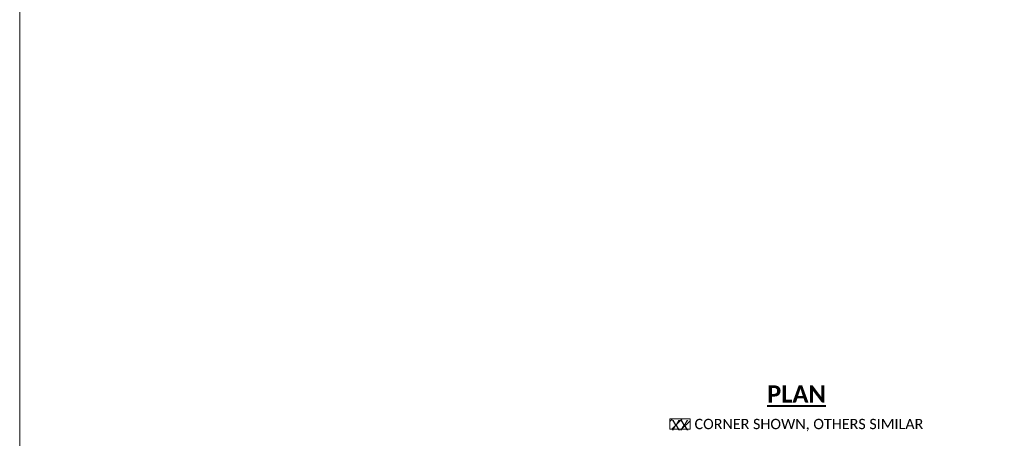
# Model space of a CAD drawing. Extents: x -335 to 1339, y 761 to 1310.
# Tile 3 of 256: x -335 to -192, y 1159 to 1220. Entities that reach past the tile are written whole.
import ezdxf
from ezdxf.enums import TextEntityAlignment as Align

# ---------------------------------------------------------------- set-up
doc = ezdxf.new("R2010")
doc.units = 0
doc.header["$MEASUREMENT"] = 0
doc.layers.add('B_ANNO_DESIGN_NOTES', color=1, linetype='Continuous', lineweight=18, true_color=0xff0000)
doc.layers.add('B_ANNO_NOPLOT', color=47, linetype='Continuous', lineweight=18, plot=False)
doc.layers.add('B_ANNO_TEXT', color=7, linetype='Continuous', lineweight=18)
doc.layers.add('B_ANNO_TEXT_TITLE', color=7, linetype='Continuous', lineweight=40)
doc.styles.add('Annotative', font='calibri.ttf', dxfattribs={"height": 0.0625})
doc.styles.get("Standard").update_dxf_attribs({"font": 'calibri.ttf'})
doc.styles.add('Title', font='calibrib.ttf', dxfattribs={"height": 0.125})

# ---------------------------------------------------------------- blocks, each defined once
blk = doc.blocks.new('INS_SS32_BASE')
at = {"layer": 'B_ANNO_DESIGN_NOTES'}
h = blk.add_hatch(dxfattribs=at)
h.set_pattern_fill('ANSI31', color=256, scale=8)
h.set_pattern_definition([(45, (95.0886, 104.3849), (-0.7071, 0.7071), [])])
h.paths.add_polyline_path([(94.66, 103.97), (97.6, 103.97), (97.6, 102.47), (94.66, 102.47)])
blk.add_lwpolyline([(94.66, 103.97), (97.6, 103.97), (97.6, 102.47), (94.66, 102.47)], close=True, dxfattribs=at)
at = {"layer": 'B_ANNO_TEXT', "insert": (131.56, 103.97), "char_height": 1.5001, "attachment_point": 3, "style": 'Annotative'}
blk.add_mtext('      CORNER SHOWN, OTHERS SIMILAR', dxfattribs=at)
at = {"layer": 'B_ANNO_TEXT', "lineweight": 30}
for tag, p in [('SUB1', (311.28, 226.1)), ('SUB2', (319.28, 226.1))]:
    blk.add_attdef(tag, text='', height=1.5, dxfattribs=at).set_placement(p, align=Align.MIDDLE_CENTER)
at = {"layer": 'B_ANNO_TEXT', "style": 'Annotative'}
for tag, p in [('CORNER1', (97.36, 101.83)), ('CORNER2', (98.57, 3.31))]:
    blk.add_attdef(tag, text='', height=1.5, dxfattribs=at).set_placement(p, align=Align.BOTTOM_RIGHT)
at = {"layer": 'B_ANNO_TEXT_TITLE', "insert": (113.1, 107.6), "char_height": 2.5, "attachment_point": 5, "line_spacing_factor": 0.8, "style": 'Title', "bg_fill": 3, "box_fill_scale": 1.5, "bg_fill_color": 255, "bg_fill_transparency": 0}
blk.add_mtext('{\\LPLAN}', dxfattribs=at)
at = {"layer": 'B_ANNO_NOPLOT', "flags": 128}
blk.add_lwpolyline([(0, 0), (0, 252), (323.93, 252), (323.93, 238.86), (378, 238.86), (378, 40.5), (316.57, 40.5), (316.57, 0), (0, 0)], dxfattribs=at)

msp = doc.modelspace()

# ---------------------------------------------------------------- block references
ref = msp.add_blockref('INS_SS32_BASE', (-335.06, 1058.3))
ref.add_attrib('CORNER1', 'XX', dxfattribs={"layer": 'B_ANNO_TEXT', "height": 1.5, "style": 'Annotative'}).set_placement((-237.7, 1160.14), align=Align.BOTTOM_RIGHT)

doc.saveas('drawing.dxf')
